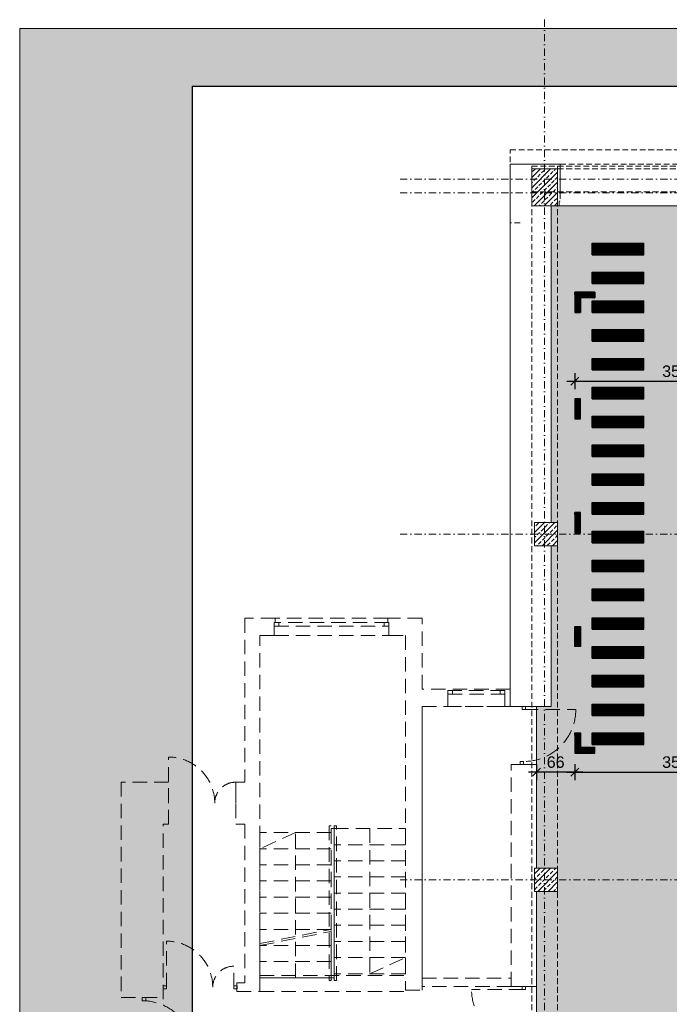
# Model space of a CAD drawing. Header units: millimetres. Extents: x 14137 to 18337, y -970 to 2231.
# Tile 2 of 5: x 14137 to 15265, y 522 to 2231. Entities that reach past the tile are written whole.
import ezdxf

# ---------------------------------------------------------------- set-up
doc = ezdxf.new("R2010")
doc.units = ezdxf.units.MM
doc.linetypes.add('DASHDOT', pattern=[1, 0.5, -0.25, 0, -0.25])
doc.linetypes.add('DASHED', pattern=[0.75, 0.5, -0.25])
for name, color, linetype, lineweight in [('!MARIUSZ', 220, 'Continuous', 35), ('Cienka', 7, 'Continuous', 18), ('PG_KONSTRUKCJA', 5, 'Continuous', 18), ('PG_OSIE', 1, 'DASHDOT', 18), ('PG_PODCIĄGI', 1, 'DASHED', 18), ('PG_SCHODY', 2, 'Continuous', 18), ('PG_SZRAF', 1, 'Continuous', 18), ('PG_WIDOKOWE_CIENKIE', 1, 'Continuous', 18), ('PG_ŚCIANY_SŁUPY', 4, 'Continuous', 18), ('Przekrojowa', 60, 'Continuous', 18), ('Wymiarowa zewnętrzna', 50, 'Continuous', 18)]:
    doc.layers.add(name, color=color, linetype=linetype, lineweight=lineweight)
doc.styles.get("Standard").update_dxf_attribs({"font": 'arial.ttf'})
doc.dimstyles.new('Styl 50', dxfattribs={"dimscale": 0, "dimtxt": 12.5, "dimasz": 8, "dimexe": 17.5, "dimexo": 0, "dimgap": 5, "dimtad": 1, "dimdec": 1, "dimtxsty": 'Standard', "dimblk": 'ARCHTICK', "dimcen": 6, "dimdle": 8, "dimadec": 0, "dimazin": 0, "dimtfac": 1, "dimtdec": 1, "dimtmove": 1, "dimatfit": 3, "dimldrblk": 'ARCHTICK', "dimfxl": 17.5, "dimfxlon": 1, "dimarcsym": 0})
pattern_1 = [(45, (52207.39487, 9627.73666), (-0.08838834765, 0.08838834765), [])]
pattern_2 = [(45, (0, 0), (-0.088388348, 0.088388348), [])]

# ---------------------------------------------------------------- blocks, each defined once
blk = doc.blocks.new('A$Cac88b9fa')
at = {"true_color": 0xffffff}
h = blk.add_hatch(color=7, dxfattribs=at)
h.dxf.hatch_style = 1
h.paths.add_polyline_path([(4200, 2970), (0, 2970), (0, 0), (4200, 0)])
h.paths.add_polyline_path([(300, 2870), (4100, 2870), (4100, 100), (300, 100)], flags=16)
at = {"layer": 'Cienka', "color": 1}
for p, q in [((0, 2970), (4200, 2970)), ((0, 0), (0, 2970))]:
    blk.add_line(p, q, dxfattribs=at)
at = {"layer": 'Przekrojowa', "color": 18, "lineweight": 30, "true_color": 0x000000}
for p, q in [((300, 100), (300, 2870)), ((300, 2870), (4100, 2870))]:
    blk.add_line(p, q, dxfattribs=at)
blk = doc.blocks.new('A$C243F7E6F')
at = {"layer": 'PG_SZRAF', "true_color": 0x000000}
h = blk.add_hatch(dxfattribs=at)
h.set_pattern_fill('ANSI33', color=18, scale=2)
h.set_pattern_definition([(45, (-6891.598, -2675.306), (-8.980256, 8.980256), []), (45, (-6882.618, -2675.306), (-8.980256, 8.980256), [6.35, -3.175])])
h.paths.add_polyline_path([(0, 0), (40, 0), (40, -40), (0, -40)])
at = {"layer": 'PG_KONSTRUKCJA', "color": 18, "true_color": 0x000000}
blk.add_lwpolyline([(0, 0), (40, 0), (40, -40), (0, -40), (0, 0)], dxfattribs=at)
blk = doc.blocks.new('A$C558C0175')
at = {"layer": 'PG_SZRAF', "true_color": 0x000000}
h = blk.add_hatch(dxfattribs=at)
h.set_pattern_fill('ANSI33', color=18, scale=50)
h.set_pattern_definition([(45, (339.872, -19.246), (-8.83883, 8.83883), []), (45, (348.711, -19.246), (-8.83883, 8.83883), [6.25, -3.125])])
h.paths.add_polyline_path([(-45, 64), (0, 64), (0, 0), (-45, 0)])
at = {"layer": 'PG_KONSTRUKCJA', "color": 18, "true_color": 0x000000}
blk.add_lwpolyline([(-45, 64), (0, 64), (0, 0), (-45, 0)], close=True, dxfattribs=at)
blk = doc.blocks.new('A$C6fea1a15')
at = {"lineweight": 30, "true_color": 0x000000}
h = blk.add_hatch(dxfattribs=at)
h.set_pattern_fill('ANSI31', color=18)
h.set_pattern_definition(pattern_2)
h.paths.add_polyline_path([(120, 85), (30, 85), (30, 65), (120, 65)])
h = blk.add_hatch(dxfattribs=at)
h.set_pattern_fill('ANSI31', color=18)
h.set_pattern_definition(pattern_2)
h.paths.add_polyline_path([(120, 35), (30, 35), (30, 15), (120, 15)])
h.paths.add_polyline_path([(120, -15), (30, -15), (30, -35), (120, -35)])
h.paths.add_polyline_path([(120, -65), (30, -65), (30, -85), (120, -85)])
h.paths.add_polyline_path([(120, -115), (30, -115), (30, -135), (120, -135)])
h.paths.add_polyline_path([(120, -165), (30, -165), (30, -185), (120, -185)])
h.paths.add_polyline_path([(120, -215), (30, -215), (30, -235), (120, -235)])
h.paths.add_polyline_path([(120, -265), (30, -265), (30, -285), (120, -285)])
h.paths.add_polyline_path([(120, -315), (30, -315), (30, -335), (120, -335)])
h.paths.add_polyline_path([(120, -365), (30, -365), (30, -385), (120, -385)])
h.paths.add_polyline_path([(120, -415), (30, -415), (30, -435), (120, -435)])
h.paths.add_polyline_path([(120, -465), (30, -465), (30, -485), (120, -485)])
h.paths.add_polyline_path([(120, -515), (30, -515), (30, -535), (120, -535)])
h.paths.add_polyline_path([(120, -565), (30, -565), (30, -585), (120, -585)])
h.paths.add_polyline_path([(120, -615), (30, -615), (30, -635), (120, -635)])
h.paths.add_polyline_path([(120, -665), (30, -665), (30, -685), (120, -685)])
h.paths.add_polyline_path([(120, -715), (30, -715), (30, -735), (120, -735)])
h.paths.add_polyline_path([(120, -765), (30, -765), (30, -785), (120, -785)])
h.paths.add_polyline_path([(320, -765), (230, -765), (230, -785), (320, -785)])
h.paths.add_polyline_path([(320, -715), (230, -715), (230, -735), (320, -735)])
h.paths.add_polyline_path([(320, -665), (230, -665), (230, -685), (320, -685)])
h.paths.add_polyline_path([(320, -615), (230, -615), (230, -635), (320, -635)])
h.paths.add_polyline_path([(320, -565), (230, -565), (230, -585), (320, -585)])
h.paths.add_polyline_path([(320, -515), (230, -515), (230, -535), (320, -535)])
h.paths.add_polyline_path([(320, -465), (230, -465), (230, -485), (320, -485)])
h.paths.add_polyline_path([(320, -415), (230, -415), (230, -435), (320, -435)])
h.paths.add_polyline_path([(320, -365), (230, -365), (230, -385), (320, -385)])
h.paths.add_polyline_path([(320, -315), (230, -315), (230, -335), (320, -335)])
h.paths.add_polyline_path([(320, -265), (230, -265), (230, -285), (320, -285)])
h.paths.add_polyline_path([(320, -215), (230, -215), (230, -235), (320, -235)])
h.paths.add_polyline_path([(320, -165), (230, -165), (230, -185), (320, -185)])
h.paths.add_polyline_path([(320, -115), (230, -115), (230, -135), (320, -135)])
h.paths.add_polyline_path([(320, -65), (230, -65), (230, -85), (320, -85)])
h.paths.add_polyline_path([(320, -15), (230, -15), (230, -35), (320, -35)])
h.paths.add_polyline_path([(320, 35), (230, 35), (230, 15), (320, 15)])
h.paths.add_polyline_path([(320, 85), (230, 85), (230, 65), (320, 65)])
at = {"color": 18, "lineweight": 30, "true_color": 0x000000}
for p, q in [((30, 65), (30, 85)), ((30, 85), (120, 85)), ((120, 65), (120, 85)), ((230, 65), (230, 85)), ((230, 85), (320, 85)), ((320, 65), (320, 85)), ((30, 65), (120, 65)), ((230, 65), (320, 65)), ((30, 15), (30, 35)), ((30, 35), (120, 35)), ((120, 15), (120, 35)), ((230, 15), (230, 35)), ((230, 35), (320, 35)), ((320, 15), (320, 35)), ((30, 15), (120, 15)), ((230, 15), (320, 15)), ((30, -35), (30, -15)), ((30, -15), (120, -15)), ((120, -35), (120, -15)), ((230, -35), (230, -15)), ((230, -15), (320, -15)), ((320, -35), (320, -15)), ((30, -35), (120, -35)), ((230, -35), (320, -35)), ((30, -85), (30, -65)), ((30, -65), (120, -65)), ((120, -85), (120, -65)), ((230, -85), (230, -65)), ((230, -65), (320, -65)), ((320, -85), (320, -65)), ((30, -85), (120, -85)), ((230, -85), (320, -85)), ((30, -135), (30, -115)), ((30, -115), (120, -115)), ((120, -135), (120, -115)), ((230, -135), (230, -115)), ((230, -115), (320, -115)), ((320, -135), (320, -115)), ((30, -135), (120, -135)), ((230, -135), (320, -135)), ((30, -185), (30, -165)), ((30, -165), (120, -165)), ((120, -185), (120, -165)), ((230, -185), (230, -165)), ((230, -165), (320, -165)), ((320, -185), (320, -165)), ((30, -185), (120, -185)), ((230, -185), (320, -185)), ((30, -235), (30, -215)), ((30, -215), (120, -215)), ((120, -235), (120, -215)), ((230, -235), (230, -215)), ((230, -215), (320, -215)), ((320, -235), (320, -215)), ((30, -235), (120, -235)), ((230, -235), (320, -235)), ((30, -285), (30, -265)), ((30, -265), (120, -265)), ((120, -285), (120, -265)), ((230, -285), (230, -265)), ((230, -265), (320, -265)), ((320, -285), (320, -265)), ((30, -285), (120, -285)), ((230, -285), (320, -285)), ((30, -335), (30, -315)), ((30, -315), (120, -315)), ((120, -335), (120, -315)), ((230, -335), (230, -315)), ((230, -315), (320, -315)), ((320, -335), (320, -315)), ((30, -335), (120, -335)), ((230, -335), (320, -335)), ((30, -385), (30, -365)), ((30, -365), (120, -365)), ((120, -385), (120, -365)), ((230, -385), (230, -365)), ((230, -365), (320, -365)), ((320, -385), (320, -365)), ((30, -385), (120, -385)), ((230, -385), (320, -385)), ((30, -435), (30, -415)), ((30, -415), (120, -415)), ((120, -435), (120, -415)), ((230, -435), (230, -415)), ((230, -415), (320, -415)), ((320, -435), (320, -415)), ((30, -435), (120, -435)), ((230, -435), (320, -435)), ((30, -485), (30, -465)), ((30, -465), (120, -465)), ((120, -485), (120, -465)), ((230, -485), (230, -465)), ((230, -465), (320, -465)), ((320, -485), (320, -465)), ((30, -485), (120, -485)), ((230, -485), (320, -485)), ((30, -535), (30, -515)), ((30, -515), (120, -515)), ((120, -535), (120, -515)), ((230, -535), (230, -515)), ((230, -515), (320, -515)), ((320, -535), (320, -515)), ((30, -535), (120, -535)), ((230, -535), (320, -535)), ((30, -585), (30, -565)), ((30, -565), (120, -565)), ((120, -585), (120, -565)), ((230, -585), (230, -565)), ((230, -565), (320, -565)), ((320, -585), (320, -565)), ((30, -585), (120, -585)), ((230, -585), (320, -585)), ((30, -635), (30, -615)), ((30, -615), (120, -615)), ((120, -635), (120, -615)), ((230, -635), (230, -615)), ((230, -615), (320, -615)), ((320, -635), (320, -615)), ((30, -635), (120, -635)), ((230, -635), (320, -635)), ((30, -685), (30, -665)), ((30, -665), (120, -665)), ((120, -685), (120, -665)), ((230, -685), (230, -665)), ((230, -665), (320, -665)), ((320, -685), (320, -665)), ((30, -685), (120, -685)), ((230, -685), (320, -685)), ((30, -735), (30, -715)), ((30, -715), (120, -715)), ((120, -735), (120, -715)), ((230, -735), (230, -715)), ((230, -715), (320, -715)), ((320, -735), (320, -715)), ((30, -735), (120, -735)), ((230, -735), (320, -735)), ((30, -785), (30, -765)), ((30, -765), (120, -765)), ((120, -785), (120, -765)), ((230, -785), (230, -765)), ((230, -765), (320, -765)), ((320, -785), (320, -765)), ((30, -785), (120, -785)), ((230, -785), (320, -785))]:
    blk.add_line(p, q, dxfattribs=at)
blk = doc.blocks.new('A$Cb7621305')
at = {"layer": 'PG_WIDOKOWE_CIENKIE', "lineweight": 30, "true_color": 0xffffff}
h = blk.add_hatch(dxfattribs=at)
h.set_pattern_fill('ANSI31')
h.set_pattern_definition([(45, (53556.89487, 9627.73666), (-0.08838834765, 0.08838834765), [])])
h.paths.add_polyline_path([(0, 765), (10, 765), (10, 790), (35, 790), (35, 800), (0, 800)])
h = blk.add_hatch(dxfattribs=at)
h.set_pattern_fill('ANSI31')
h.set_pattern_definition(pattern_1)
h.paths.add_polyline_path([(340, 790), (340, 765), (350, 765), (350, 800), (315, 800), (315, 790)])
h = blk.add_hatch(dxfattribs=at)
h.set_pattern_fill('ANSI31')
h.set_pattern_definition(pattern_1)
h.paths.add_polyline_path([(0, 615), (10, 615), (10, 580), (0, 580)])
h = blk.add_hatch(dxfattribs=at)
h.set_pattern_fill('ANSI31')
h.set_pattern_definition(pattern_1)
h.paths.add_polyline_path([(340, 580), (350, 580), (350, 615), (340, 615)])
h = blk.add_hatch(dxfattribs=at)
h.set_pattern_fill('ANSI31')
h.set_pattern_definition(pattern_1)
h.paths.add_polyline_path([(0, 417.5), (10, 417.5), (10, 382.5), (0, 382.5)])
h = blk.add_hatch(dxfattribs=at)
h.set_pattern_fill('ANSI31')
h.set_pattern_definition(pattern_1)
h.paths.add_polyline_path([(340, 417.5), (350, 417.5), (350, 382.5), (340, 382.5)])
h = blk.add_hatch(dxfattribs=at)
h.set_pattern_fill('ANSI31')
h.set_pattern_definition(pattern_1)
h.paths.add_polyline_path([(0, 220), (10, 220), (10, 185), (0, 185)])
h = blk.add_hatch(dxfattribs=at)
h.set_pattern_fill('ANSI31')
h.set_pattern_definition(pattern_1)
h.paths.add_polyline_path([(340, 220), (350, 220), (350, 185), (340, 185)])
h = blk.add_hatch(dxfattribs=at)
h.set_pattern_fill('ANSI31')
h.set_pattern_definition(pattern_1)
h.paths.add_polyline_path([(10, 35), (0, 35), (0, 0), (35, 0), (35, 10), (10, 10)])
h = blk.add_hatch(dxfattribs=at)
h.set_pattern_fill('ANSI31')
h.set_pattern_definition(pattern_1)
h.paths.add_polyline_path([(350, 35), (340, 35), (340, 10), (315, 10), (315, 0), (350, 0)])
at = {"layer": 'PG_WIDOKOWE_CIENKIE', "color": 7, "lineweight": 30, "true_color": 0xffffff}
for p, q in [((35, 800), (0, 800)), ((0, 800), (0, 765)), ((35, 790), (10, 790)), ((10, 790), (10, 765)), ((35, 800), (35, 790)), ((350, 800), (315, 800)), ((315, 800), (315, 790)), ((340, 790), (315, 790)), ((340, 765), (340, 790)), ((350, 765), (350, 800)), ((0, 765), (10, 765)), ((350, 765), (340, 765)), ((10, 615), (0, 615)), ((0, 615), (0, 580)), ((10, 580), (10, 615)), ((350, 615), (340, 615)), ((340, 615), (340, 580)), ((350, 580), (350, 615)), ((0, 580), (10, 580)), ((340, 580), (350, 580)), ((10, 417.5), (0, 417.5)), ((0, 417.5), (0, 382.5)), ((10, 382.5), (10, 417.5)), ((350, 417.5), (340, 417.5)), ((340, 417.5), (340, 382.5)), ((350, 382.5), (350, 417.5)), ((0, 382.5), (10, 382.5)), ((340, 382.5), (350, 382.5)), ((0, 185), (0, 220)), ((0, 220), (10, 220)), ((10, 220), (10, 185)), ((340, 185), (340, 220)), ((340, 220), (350, 220)), ((350, 220), (350, 185)), ((10, 185), (0, 185)), ((350, 185), (340, 185)), ((0, 35), (0, 0)), ((0, 35), (10, 35)), ((10, 35), (10, 10)), ((340, 10), (340, 35)), ((340, 10), (340, 35)), ((350, 35), (340, 35)), ((350, 0), (350, 35)), ((350, 0), (350, 35)), ((0, 0), (35, 0)), ((10, 10), (35, 10)), ((35, 0), (35, 10)), ((315, 10), (340, 10)), ((315, 0), (315, 10)), ((315, 0), (350, 0))]:
    blk.add_line(p, q, dxfattribs=at)
at = {"layer": 'PG_WIDOKOWE_CIENKIE', "color": 6, "lineweight": 30}
blk.add_blockref('A$C6fea1a15', (0, 800), dxfattribs=at)
blk = doc.blocks.new('_ArchTick')
at = {"color": 0, "linetype": 'ByBlock', "const_width": 0.15}
blk.add_lwpolyline([(-0.5, -0.5), (0.5, 0.5)], dxfattribs=at)
blk = doc.blocks.new('*D31')
at = {"layer": 'Defpoints', "color": 0, "transparency": 16777216}
for p in [(15101.1, 958), (15034.8, 938), (15034.8, 925)]:
    blk.add_point(p, dxfattribs=at)
at = {"layer": 'Wymiarowa zewnętrzna', "color": 0, "lineweight": -2, "transparency": 16777216}
for p, q in [((15115.1, 925), (15020.8, 925)), ((15034.8, 938), (15034.8, 911)), ((15101.1, 939), (15101.1, 911))]:
    blk.add_line(p, q, dxfattribs=at)
at = {"layer": 'Wymiarowa zewnętrzna', "color": 0, "lineweight": -2, "transparency": 16777216, "xscale": 14, "yscale": 14, "zscale": 14, "rotation": 180}
blk.add_blockref('_ArchTick', (15034.8, 925), dxfattribs=at)
at = {"layer": 'Wymiarowa zewnętrzna', "color": 0, "lineweight": -2, "transparency": 16777216, "xscale": 14, "yscale": 14, "zscale": 14}
blk.add_blockref('_ArchTick', (15101.1, 925), dxfattribs=at)
at = {"layer": 'Wymiarowa zewnętrzna', "color": 0, "lineweight": 0, "transparency": 16777216, "insert": (15067.9, 942.2), "char_height": 20, "attachment_point": 5}
blk.add_mtext('66', dxfattribs=at)
blk = doc.blocks.new('*D32')
at = {"layer": 'Defpoints', "color": 0, "transparency": 16777216}
for p in [(15101.1, 958), (15451.1, 958), (15451.1, 925)]:
    blk.add_point(p, dxfattribs=at)
at = {"layer": 'Wymiarowa zewnętrzna', "color": 0, "lineweight": -2, "transparency": 16777216}
for p, q in [((15087.1, 925), (15465.1, 925)), ((15101.1, 939), (15101.1, 911)), ((15451.1, 939), (15451.1, 911))]:
    blk.add_line(p, q, dxfattribs=at)
at = {"layer": 'Wymiarowa zewnętrzna', "color": 0, "lineweight": -2, "transparency": 16777216, "xscale": 14, "yscale": 14, "zscale": 14, "rotation": 180}
blk.add_blockref('_ArchTick', (15101.1, 925), dxfattribs=at)
at = {"layer": 'Wymiarowa zewnętrzna', "color": 0, "lineweight": -2, "transparency": 16777216, "xscale": 14, "yscale": 14, "zscale": 14}
blk.add_blockref('_ArchTick', (15451.1, 925), dxfattribs=at)
at = {"layer": 'Wymiarowa zewnętrzna', "color": 0, "lineweight": 0, "transparency": 16777216, "insert": (15276.1, 942.2), "char_height": 20, "attachment_point": 5}
blk.add_mtext('350', dxfattribs=at)
blk = doc.blocks.new('*D52')
at = {"layer": 'Defpoints', "color": 0, "transparency": 16777216}
for p in [(15101.1, 1758), (15451.1, 1758), (15451.1, 1603.5)]:
    blk.add_point(p, dxfattribs=at)
at = {"layer": 'Wymiarowa zewnętrzna', "color": 0, "lineweight": -2, "transparency": 16777216}
for p, q in [((15101.1, 1617.5), (15101.1, 1589.5)), ((15451.1, 1617.5), (15451.1, 1589.5)), ((15087.1, 1603.5), (15465.1, 1603.5))]:
    blk.add_line(p, q, dxfattribs=at)
at = {"layer": 'Wymiarowa zewnętrzna', "color": 0, "lineweight": -2, "transparency": 16777216, "xscale": 14, "yscale": 14, "zscale": 14, "rotation": 180}
blk.add_blockref('_ArchTick', (15101.1, 1603.5), dxfattribs=at)
at = {"layer": 'Wymiarowa zewnętrzna', "color": 0, "lineweight": -2, "transparency": 16777216, "xscale": 14, "yscale": 14, "zscale": 14}
blk.add_blockref('_ArchTick', (15451.1, 1603.5), dxfattribs=at)
at = {"layer": 'Wymiarowa zewnętrzna', "color": 0, "lineweight": 0, "transparency": 16777216, "insert": (15276.1, 1620.7), "char_height": 20, "attachment_point": 5}
blk.add_mtext('350', dxfattribs=at)

msp = doc.modelspace()

# ---------------------------------------------------------------- hatches: boundary and pattern name
at = {"true_color": 0x939598, "transparency": 33554661}
h = msp.add_hatch(color=252, dxfattribs=at)
h.dxf.hatch_style = 1
h.paths.add_polyline_path([(15060.3, 1908), (16844.8, 1908), (16844.8, 1358), (16835.3, 1358), (16835.3, 1318), (16844.8, 1318), (16844.8, 758), (16835.3, 758), (16835.3, 718), (16844.8, 718), (16844.8, 158), (16835.3, 158), (16835.3, 118), (16844.8, 118), (16844.8, -433), (15034.8, -433), (15034.8, 118), (15071.3, 118), (15071.3, 158), (15034.8, 158), (15034.8, 718), (15071.3, 718), (15071.3, 758), (15034.8, 758), (15034.8, 1039), (15060.3, 1039), (15060.3, 1318), (15071.3, 1318), (15071.3, 1358), (15060.3, 1358)])
h.paths.add_polyline_path([(15482.3, 1358), (15522.3, 1358), (15522.3, 1318), (15482.3, 1318)], flags=16)
h.paths.add_polyline_path([(15482.3, 1311), (15522.3, 1311), (15522.3, 1286), (15482.3, 1286)], flags=16)
h.paths.add_polyline_path([(15932.3, 1358), (15972.3, 1358), (15972.3, 1318), (15932.3, 1318)], flags=16)
h.paths.add_polyline_path([(15933.3, 1311), (15973.3, 1311), (15973.3, 1286), (15933.3, 1286)], flags=16)
h.paths.add_polyline_path([(16385.3, 1358), (16425.3, 1358), (16425.3, 1318), (16385.3, 1318)], flags=16)
h.paths.add_polyline_path([(16384.8, 1311), (16424.8, 1311), (16424.8, 1286), (16384.8, 1286)], flags=16)
h.paths.add_polyline_path([(15482.3, 766.7), (15522.3, 766.7), (15522.3, 791.7), (15482.3, 791.7)], flags=16)
h.paths.add_polyline_path([(15482.3, 758), (15522.3, 758), (15522.3, 718), (15482.3, 718)], flags=16)
h.paths.add_polyline_path([(15482.3, 712.7), (15522.3, 712.7), (15522.3, 687.7), (15482.3, 687.7)], flags=16)
h.paths.add_polyline_path([(15933.3, 766.7), (15973.3, 766.7), (15973.3, 791.7), (15933.3, 791.7)], flags=16)
h.paths.add_polyline_path([(15932.3, 758), (15972.3, 758), (15972.3, 718), (15932.3, 718)], flags=16)
h.paths.add_polyline_path([(15933.3, 712.7), (15973.3, 712.7), (15973.3, 687.7), (15933.3, 687.7)], flags=16)
h.paths.add_polyline_path([(16384.8, 766.7), (16424.8, 766.7), (16424.8, 791.7), (16384.8, 791.7)], flags=16)
h.paths.add_polyline_path([(16385.3, 758), (16425.3, 758), (16425.3, 718), (16385.3, 718)], flags=16)
h.paths.add_polyline_path([(16384.8, 712.7), (16424.8, 712.7), (16424.8, 687.7), (16384.8, 687.7)], flags=16)
h.paths.add_polyline_path([(15482.3, 168.5), (15522.3, 168.5), (15522.3, 193.5), (15482.3, 193.5)], flags=16)
h.paths.add_polyline_path([(15482.3, 158), (15522.3, 158), (15522.3, 118), (15482.3, 118)], flags=16)
h.paths.add_polyline_path([(15933.3, 168.5), (15973.3, 168.5), (15973.3, 193.5), (15933.3, 193.5)], flags=16)
h.paths.add_polyline_path([(15932.3, 158), (15972.3, 158), (15972.3, 118), (15932.3, 118)], flags=16)
h.paths.add_polyline_path([(16384.8, 168.5), (16424.8, 168.5), (16424.8, 193.5), (16384.8, 193.5)], flags=16)
h.paths.add_polyline_path([(16385.3, 158), (16425.3, 158), (16425.3, 118), (16385.3, 118)], flags=16)

# ---------------------------------------------------------------- linework, layer by layer
at = {"layer": '!MARIUSZ', "color": 18, "linetype": 'DASHED', "lineweight": 0, "ltscale": 50, "true_color": 0x000000}
for p, q in [((14988.8, 1039), (15009.8, 1039)), ((15009.8, 1039), (15015.8, 1039)), ((15009.8, 1033.5), (15009.8, 1039)), ((15015.8, 1033.5), (15009.8, 1033.5)), ((15015.8, 1039), (15015.8, 1033.5)), ((15006.3, 943.5), (15012.3, 943.5)), ((15006.3, 938), (15006.3, 943.5)), ((15012.3, 943.5), (15012.3, 938)), ((14990.8, 938), (15012.3, 938)), ((15012.3, 938), (15006.3, 938)), ((14512.3, 871), (14512.3, 907.5)), ((14554.3, 627.5), (14678.3, 652)), ((14554.3, 624), (14678.3, 648.4)), ((14508.8, 551.5), (14508.8, 588)), ((14386.3, 554.2), (14392.3, 554.2)), ((14386.3, 548.7), (14386.3, 554.2)), ((14392.3, 548.7), (14386.3, 548.7)), ((14392.3, 554.2), (14392.3, 548.7)), ((14508.8, 554.2), (14514.8, 554.2)), ((14508.8, 548.7), (14508.8, 554.2)), ((14514.8, 548.7), (14508.8, 548.7)), ((14514.8, 554.2), (14514.8, 548.7)), ((15009.6, 553), (14990.8, 553)), ((15009.6, 553), (15015.6, 553)), ((15009.6, 547.5), (15009.6, 553)), ((15015.6, 547.5), (15009.6, 547.5)), ((15015.6, 553), (15015.6, 547.5)), ((14350.1, 533.7), (14356.1, 533.7)), ((14350.1, 528.2), (14350.1, 533.7)), ((14356.1, 533.7), (14356.1, 528.2)), ((14356.1, 528.2), (14350.1, 528.2))]:
    msp.add_line(p, q, dxfattribs=at)
at = {"layer": '!MARIUSZ', "color": 18, "linetype": 'DASHED', "lineweight": 0, "ltscale": 50, "true_color": 0x000000, "extrusion": (0, 0, -1)}
for p, q in [((15012.8, 1033.5), (15102.8, 1033.5)), ((14395.8, 871), (14395.8, 951)), ((14392.3, 551.5), (14392.3, 631.5)), ((15011.8, 547.5), (14921.8, 547.5))]:
    msp.add_line(p, q, dxfattribs=at)
at = {"layer": '!MARIUSZ', "color": 18, "linetype": 'DASHED', "lineweight": 0, "ltscale": 50, "true_color": 0x000000}
for points in [[(14580.8, 1192), (14528.3, 1192), (14528.3, 907.5), (14512.3, 907.5), (14512.3, 834.5), (14528.3, 834.5), (14528.3, 559), (14514.3, 559), (14514.3, 544), (14554.3, 544), (14554.3, 1162), (14579.3, 1162), (14579.3, 1184.5), (14580.8, 1184.5), (14580.8, 1192)], [(14579.3, 1184.5), (14579.3, 1178.5), (14778.3, 1178.5), (14778.3, 1184.5), (14579.3, 1184.5)], [(14776.3, 1192), (14580.8, 1192)], [(14989.1, 1069), (14836.3, 1069), (14835.8, 1192), (14776.3, 1192), (14776.3, 1184.5), (14778.3, 1184.5), (14778.3, 1162), (14807.3, 1162), (14807.3, 546.5), (14835.8, 546.5), (14835.8, 1039), (14988.8, 1039), (14989.1, 1069)], [(14579.3, 1162), (14778.3, 1162)], [(14979.6, 1039), (14880.6, 1039), (14880.6, 1069)], [(14880.6, 1066.5), (14880.6, 1060.5), (14979.8, 1060.5), (14979.8, 1066.5), (14880.6, 1066.5)], [(14988.8, 1039), (14979.8, 1039), (14979.8, 1069)], [(14835.8, 1039), (14835.8, 567), (14990.8, 567)], [(14990.8, 553), (14990.8, 938)], [(14386.3, 531), (14386.3, 834.5), (14395.8, 834.5), (14395.8, 907.5), (14313.3, 907.5), (14313.3, 533.7), (14385.8, 533.7)], [(14678.3, 650.2), (14678.3, 832), (14674.3, 832), (14674.3, 649.4)], [(14745.3, 827), (14745.3, 575), (14807.3, 603)], [(14678.3, 652), (14678.3, 820), (14554.3, 820), (14554.3, 627.5)], [(14616.3, 568), (14616.3, 820), (14554.3, 792)], [(14678.3, 792), (14554.3, 792)], [(14807.3, 799), (14683.3, 799)], [(14807.3, 771), (14683.3, 771)], [(14678.3, 764), (14554.3, 764)], [(14678.3, 736), (14554.3, 736)], [(14807.3, 743), (14683.3, 743)], [(14678.3, 708), (14554.3, 708)], [(14807.3, 715), (14683.3, 715)], [(14807.3, 687), (14683.3, 687)], [(14678.3, 680), (14554.3, 680)], [(14678.3, 652), (14554.3, 652)], [(14678.3, 652), (14554.3, 652)], [(14678.3, 652), (14554.3, 652)], [(14807.3, 659), (14683.3, 659)], [(14554.3, 568), (14678.3, 568), (14678.3, 648.4)], [(14674.3, 645.8), (14674.3, 563), (14678.3, 563), (14678.3, 646.7)], [(14554.3, 624), (14554.3, 568)], [(14678.3, 624), (14554.3, 624)], [(14807.3, 631), (14683.3, 631)], [(14807.3, 603), (14683.3, 603)], [(14678.3, 596), (14554.3, 596)], [(14554.3, 572), (14807.3, 572)], [(14678.3, 568), (14554.3, 568)], [(14554.3, 544), (14807.3, 544)]]:
    msp.add_lwpolyline(points, dxfattribs=at)
for points in [[(14579.3, 1184.5), (14587.3, 1184.5), (14587.3, 1178.5), (14579.3, 1178.5)], [(14770.3, 1184.5), (14778.3, 1184.5), (14778.3, 1178.5), (14770.3, 1178.5)], [(14880.6, 1066.5), (14888.6, 1066.5), (14888.6, 1060.5), (14880.6, 1060.5)], [(14971.8, 1066.5), (14979.8, 1066.5), (14979.8, 1060.5), (14971.8, 1060.5)], [(14683.3, 827), (14678.3, 827), (14678.3, 568), (14683.3, 568)], [(14683.3, 563), (14687.3, 563), (14687.3, 832), (14683.3, 832)], [(14683.3, 827), (14807.3, 827), (14807.3, 575), (14683.3, 575)], [(14835.8, 567), (14990.8, 567), (14990.8, 553), (14835.8, 553)]]:
    msp.add_lwpolyline(points, close=True, dxfattribs=at)
at = {"layer": '!MARIUSZ', "color": 18, "linetype": 'DASHED', "lineweight": 0, "ltscale": 50, "true_color": 0x000000, "extrusion": (0, 0, -1)}
msp.add_arc((-15012.8, 1033.5), 90, 180, 270, dxfattribs=at)
at = {"layer": '!MARIUSZ', "color": 18, "linetype": 'DASHED', "lineweight": 0, "ltscale": 50, "true_color": 0x000000}
for centre in [(14512.3, 871), (14508.8, 551.5)]:
    msp.add_arc(centre, 36.5, 90, 180, dxfattribs=at)
for centre in [(14395.8, 871), (14392.3, 551.5)]:
    msp.add_ellipse(centre, major_axis=(56.6, 56.6), ratio=1, start_param=5.497787, end_param=7.068583, dxfattribs=at)
at = {"layer": '!MARIUSZ', "color": 18, "linetype": 'DASHED', "lineweight": 0, "ltscale": 50, "true_color": 0x000000, "extrusion": (0, 0, -1)}
for centre, start_param, end_param in [((15011.8, 547.5), 3.926991, 5.497787), ((14349.6, 438.2), 0.785398, 2.356194)]:
    msp.add_ellipse(centre, major_axis=(-63.6, 63.6), ratio=1, start_param=start_param, end_param=end_param, dxfattribs=at)
at = {"layer": 'PG_OSIE', "color": 18, "ltscale": 25, "true_color": 0x000000}
for points in [[(15048.8, 2231.1), (15048.8, -654.8)], [(14797.6, 1954.5), (17077.9, 1954.5)], [(14797.6, 1930.5), (17077.9, 1930.5)], [(14797.6, 1338), (17077.9, 1338)], [(14797.6, 738), (17077.9, 738)]]:
    msp.add_lwpolyline(points, dxfattribs=at)
at = {"layer": 'PG_PODCIĄGI', "color": 18, "ltscale": 20, "true_color": 0x000000}
for points in [[(15006.3, 1878.5), (14988.8, 1878.5), (14988.8, 2005), (16900.3, 2005), (16900.3, 1878.5)], [(15026.3, 1977), (16880.3, 1977)], [(15026.3, 1977), (15026.3, -497)], [(15026.3, 1972), (16880.3, 1972)], [(15071.3, 1977), (15071.3, -497)], [(15026.3, 1932), (16880.3, 1932)], [(16880.3, 1908), (15026.3, 1908)]]:
    msp.add_lwpolyline(points, dxfattribs=at)
at = {"layer": 'PG_SCHODY', "color": 18, "true_color": 0x000000}
for points in [[(15034.8, 158), (15034.8, 718), (15071.3, 718), (15071.3, 758), (15034.8, 758), (15034.8, 1039), (15060.3, 1039), (15060.3, 1318), (15071.3, 1318), (15071.3, 1358), (15060.3, 1358), (15060.3, 1908)], [(15060.3, 1908), (16844.8, 1908), (16844.8, 1358), (16835.3, 1358), (16835.3, 1318), (16844.8, 1318), (16844.8, 758), (16835.3, 758), (16835.3, 718), (16844.8, 718), (16844.8, 158)]]:
    msp.add_lwpolyline(points, dxfattribs=at)
at = {"layer": 'PG_ŚCIANY_SŁUPY', "color": 18, "true_color": 0x000000}
for points in [[(15075.8, 1920), (15075.8, 1980), (14988.8, 1980)], [(14988.8, 1980), (14988.8, 1039)], [(15009.8, 1039), (15030.3, 1039), (15060.3, 1039), (15060.3, 1318), (15071.3, 1318), (15071.3, 1358), (15060.3, 1358), (15060.3, 1908), (15074.1, 1908), (15074.1, 1916), (15075.8, 1916)], [(15006.3, 938), (15012.8, 938), (15034.8, 938), (15034.8, 758), (15071.3, 758), (15071.3, 718), (15034.8, 718), (15034.8, 553), (15009.6, 553)]]:
    msp.add_lwpolyline(points, dxfattribs=at)
at = {"layer": 'PG_ŚCIANY_SŁUPY', "color": 18, "linetype": 'DASHED', "ltscale": 20, "true_color": 0x000000}
msp.add_lwpolyline([(15075.8, 1980), (16828.8, 1980)], dxfattribs=at)

# ---------------------------------------------------------------- block references
at = {"layer": 'PG_KONSTRUKCJA', "color": 18, "true_color": 0x000000}
for name, p in [('A$C558C0175', (15071.3, 1908)), ('A$C243F7E6F', (15031.3, 1358)), ('A$C243F7E6F', (15031.3, 758))]:
    msp.add_blockref(name, p, dxfattribs=at)
at = {"layer": 'PG_WIDOKOWE_CIENKIE', "color": 6, "lineweight": 30}
for name, p in [('A$Cac88b9fa', (14137.1, -754.3)), ('A$Cb7621305', (15101.1, 958))]:
    msp.add_blockref(name, p, dxfattribs=at)

# ---------------------------------------------------------------- dimensions: what is measured, and where the dimension line sits
at = {"layer": 'Wymiarowa zewnętrzna', "color": 7, "lineweight": 0}
for base, p1, p2, picture, middle in [((15451.1, 1603.5), (15101.1, 1758), (15451.1, 1758), '*D52', (15276.1, 1620.7)), ((15034.8, 925), (15101.1, 958), (15034.8, 938), '*D31', (15067.9, 942.2)), ((15451.1, 925), (15101.1, 958), (15451.1, 958), '*D32', (15276.1, 942.2))]:
    dim = msp.add_linear_dim(base=base, p1=p1, p2=p2, dimstyle='Styl 50', override={"dimscale": 1, "dimtxt": 20, "dimasz": 14, "dimexe": 14, "dimgap": 7, "dimdec": 0, "dimdle": 14, "dimtix": 1, "dimfxl": 14}, dxfattribs=at)
    dim.commit()
    dim.dimension.update_dxf_attribs({"geometry": picture, "text_midpoint": middle})

doc.saveas('drawing.dxf')
